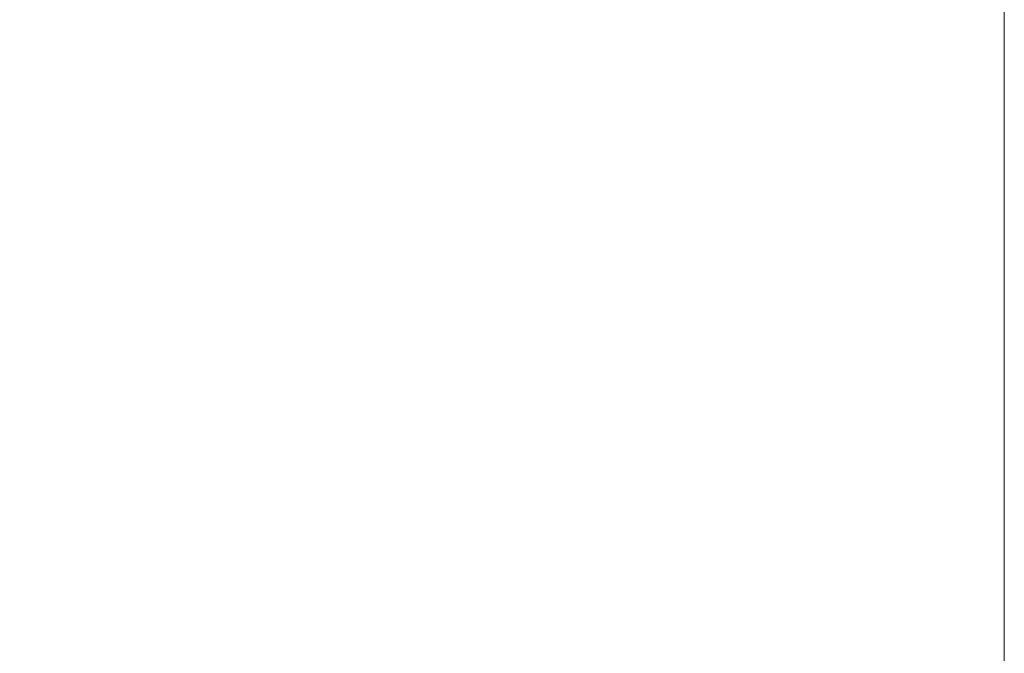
# Model space of a CAD drawing. Header units: inches. Extents: x 52 to 195, y 45 to 91.
# Tile 169 of 171: x 186.09 to 195.03, y 50.76 to 56.51. Entities that reach past the tile are written whole.
import ezdxf

# ---------------------------------------------------------------- set-up
doc = ezdxf.new("R2010")
doc.units = ezdxf.units.IN
doc.header["$MEASUREMENT"] = 0
doc.layers.add('A-FLOR-STRS', color=2, linetype='Continuous', lineweight=9)

# ---------------------------------------------------------------- blocks, each defined once
blk = doc.blocks.new('Stair - Stairs-303829-Preveiw')
at = {"layer": 'A-FLOR-STRS'}
mesh = blk.add_polyface(dxfattribs=at)
corners = [(195.0319, 91.0116, 67.8261), (184.0319, 91.0116, 67.8261), (184.0319, 45.0116, 67.8261), (195.0319, 45.0116, 67.8261)]
mesh.append_faces([[corners[k] for k in face] for face in [(3, 0, 1, 2)]])
mesh = blk.add_polyface(dxfattribs=at)
corners = [(195.0319, 91.0116, 65.8261), (195.0319, 45.0116, 65.8261), (184.0319, 45.0116, 65.8261), (184.0319, 91.0116, 65.8261)]
mesh.append_faces([[corners[k] for k in face] for face in [(1, 2, 3, 0)]])
mesh = blk.add_polyface(dxfattribs=at)
corners = [(195.0319, 91.0116, 67.8261), (195.0319, 45.0116, 67.8261), (195.0319, 45.0116, 65.8261), (195.0319, 91.0116, 65.8261)]
mesh.append_faces([[corners[k] for k in face] for face in [(0, 1, 2, 3)]])

msp = doc.modelspace()

# ---------------------------------------------------------------- block references
at = {"layer": 'A-FLOR-STRS'}
msp.add_blockref('Stair - Stairs-303829-Preveiw', (0, 0), dxfattribs=at)

doc.saveas('drawing.dxf')
